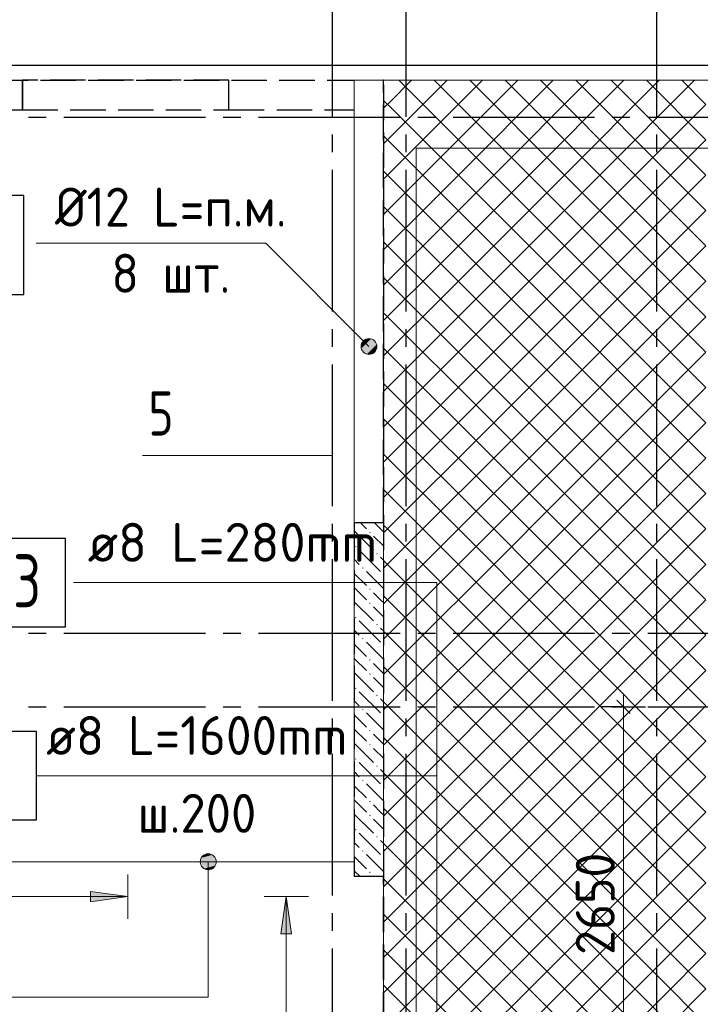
# Model space of a CAD drawing. Header units: millimetres. Extents: x 0 to 50400, y 0 to 39903.
# Tile 14 of 17: x 31196 to 35813, y 26345 to 33024. Entities that reach past the tile are written whole.
import ezdxf

# ---------------------------------------------------------------- set-up
doc = ezdxf.new("R2010")
doc.units = ezdxf.units.MM
doc.linetypes.add('______2', pattern=[324, 240, -84])
doc.linetypes.add('______5', pattern=[1320, 960, -120, 120, -120])
for name, color, linetype, lineweight in [('Standard', 7, 'Continuous', 25), ('ЖБ Перекрытие верхний уровень_1', 7, 'Continuous', 35), ('ЖБ Стена верхний уровень', 7, 'Continuous', 35), ('Общий01', 7, 'Continuous', 13), ('Общий02', 7, 'Continuous', 18), ('Позиционная метка номер позиции', 7, 'Continuous', 13), ('Примечания', 7, 'Continuous', 13), ('Размерная линия_ общее', 7, 'Continuous', 13)]:
    doc.layers.add(name, color=color, linetype=linetype, lineweight=lineweight)
doc.layers.add('Оси', color=7, linetype='______5', true_color=0x656565)
doc.layers.add('Стена фоновая затяжка С-обр.', color=7, linetype='______2', true_color=0xa0a0a0)
doc.layers.add('Поперечное армирование AW фон', color=7, linetype='______2', lineweight=13, true_color=0xa0a0a0)
doc.styles.add('ISOCPEUR', font='txt')

msp = doc.modelspace()

# ---------------------------------------------------------------- hatches: boundary and pattern name
at = {"layer": 'ЖБ Стена верхний уровень', "linetype": 'Continuous', "lineweight": -3, "transparency": 33554687}
for points in [[(33664.9, 32139.4), (33665.1, 32139.6), (33665.1, 32135), (33664.9, 32135.1)], [(33664.9, 31659.4), (33665.1, 31659.6), (33665.1, 31655), (33664.9, 31655.1)], [(33664.9, 31179.4), (33665.1, 31179.6), (33665.1, 31175), (33664.9, 31175.1)], [(33664.9, 30699.4), (33665.1, 30699.6), (33665.1, 30695), (33664.9, 30695.1)], [(33664.9, 30219.4), (33665.1, 30219.6), (33665.1, 30215), (33664.9, 30215.1)], [(33664.9, 29739.4), (33665.1, 29739.6), (33665.1, 29735), (33664.9, 29735.1)], [(33566.8, 29545.3), (33571.6, 29550.1), (33576.4, 29545.3), (33571.6, 29540.5)], [(33470.8, 29449.3), (33475.6, 29454.1), (33480.4, 29449.3), (33475.6, 29444.5)], [(33614.8, 29401.3), (33619.6, 29406.1), (33624.4, 29401.3), (33619.6, 29396.5)], [(33518.8, 29305.3), (33523.6, 29310.1), (33528.4, 29305.3), (33523.6, 29300.5)], [(33662.8, 29257.3), (33665.1, 29259.6), (33665.1, 29255)], [(33566.8, 29161.3), (33571.6, 29166.1), (33576.4, 29161.3), (33571.6, 29156.5)], [(33566.8, 29065.3), (33571.6, 29070.1), (33576.4, 29065.3), (33571.6, 29060.5)], [(33470.8, 28969.3), (33475.6, 28974.1), (33480.4, 28969.3), (33475.6, 28964.5)], [(33614.8, 28921.3), (33619.6, 28926.1), (33624.4, 28921.3), (33619.6, 28916.5)], [(33518.8, 28825.3), (33523.6, 28830.1), (33528.4, 28825.3), (33523.6, 28820.5)], [(33662.8, 28777.3), (33665.1, 28779.6), (33665.1, 28775)], [(33566.8, 28681.3), (33571.6, 28686.1), (33576.4, 28681.3), (33571.6, 28676.5)], [(33566.8, 28585.3), (33571.6, 28590.1), (33576.4, 28585.3), (33571.6, 28580.5)], [(33470.8, 28489.3), (33475.6, 28494.1), (33480.4, 28489.3), (33475.6, 28484.5)], [(33614.8, 28441.3), (33619.6, 28446.1), (33624.4, 28441.3), (33619.6, 28436.5)], [(33518.8, 28345.3), (33523.6, 28350.1), (33528.4, 28345.3), (33523.6, 28340.5)], [(33662.8, 28297.3), (33665.1, 28299.6), (33665.1, 28295)], [(33566.8, 28201.3), (33571.6, 28206.1), (33576.4, 28201.3), (33571.6, 28196.5)], [(33566.8, 28105.3), (33571.6, 28110.1), (33576.4, 28105.3), (33571.6, 28100.5)], [(33470.8, 28009.3), (33475.6, 28014.1), (33480.4, 28009.3), (33475.6, 28004.5)], [(33614.8, 27961.3), (33619.6, 27966.1), (33624.4, 27961.3), (33619.6, 27956.5)], [(33518.8, 27865.3), (33523.6, 27870.1), (33528.4, 27865.3), (33523.6, 27860.5)], [(33662.8, 27817.3), (33665.1, 27819.6), (33665.1, 27815)], [(33566.8, 27721.3), (33571.6, 27726.1), (33576.4, 27721.3), (33571.6, 27716.5)], [(33566.8, 27625.3), (33571.6, 27630.1), (33576.4, 27625.3), (33571.6, 27620.5)], [(33470.8, 27529.3), (33475.6, 27534.1), (33480.4, 27529.3), (33475.6, 27524.5)], [(33614.8, 27481.3), (33619.6, 27486.1), (33624.4, 27481.3), (33619.6, 27476.5)], [(33518.8, 27385.3), (33523.6, 27390.1), (33528.4, 27385.3), (33523.6, 27380.5)], [(33662.8, 27337.3), (33665.1, 27339.6), (33665.1, 27335)], [(33566.8, 27241.3), (33571.6, 27246.1), (33576.4, 27241.3), (33571.6, 27236.5)], [(33664.9, 26859.4), (33665.1, 26859.6), (33665.1, 26855), (33664.9, 26855.1)], [(33664.9, 26379.4), (33665.1, 26379.6), (33665.1, 26375), (33664.9, 26375.1)]]:
    msp.add_hatch(color=7, dxfattribs=at).paths.add_polyline_path(points, flags=16)
at = {"layer": 'Общий02', "linetype": 'Continuous', "lineweight": 13, "transparency": 33554687}
msp.add_hatch(color=7, dxfattribs=at).paths.add_polyline_path([(31676.3, 27111.6), (31928.3, 27075.6), (31676.3, 27039.6)], flags=16)
msp.add_hatch(color=7, dxfattribs=at).paths.add_polyline_path([(33040.3, 26823.6), (33004.3, 27075.6), (32968.3, 26823.6)])
at = {"layer": 'Позиционная метка номер позиции', "linetype": 'Continuous', "lineweight": 13, "transparency": 33554687}
for points in [[(33527.1, 30769), (33579, 30859.1), (33513.4, 30793.4)], [(33513.4, 30793.4), (33579, 30859.1), (33551.5, 30859.1)], [(33513.4, 30793.4), (33551.5, 30859.1), (33513.4, 30820.9)], [(33513.4, 30820.9), (33551.5, 30859.1), (33527.1, 30845.4)], [(33527.1, 30769), (33603.5, 30845.4), (33579, 30859.1)], [(33551.5, 30755.2), (33603.5, 30845.4), (33527.1, 30769)], [(33551.5, 30755.2), (33617.2, 30820.9), (33603.5, 30845.4)], [(33579, 30755.2), (33617.2, 30820.9), (33551.5, 30755.2)], [(33579, 30755.2), (33617.2, 30793.4), (33617.2, 30820.9)], [(33617.2, 30793.4), (33579, 30755.2), (33603.5, 30769)]]:
    msp.add_hatch(color=7, dxfattribs=at).paths.add_polyline_path(points)
at = {"layer": 'Примечания', "linetype": 'Continuous', "lineweight": 13, "transparency": 33554687}
for points in [[(32420.9, 27312.4), (32528.9, 27312.4), (32521.3, 27339.4)], [(32420.9, 27312.4), (32521.3, 27339.4), (32428.4, 27339.4)], [(32428.4, 27339.4), (32521.3, 27339.4), (32501.9, 27358.8)], [(32428.4, 27339.4), (32501.9, 27358.8), (32447.9, 27358.8)], [(32447.9, 27358.8), (32501.9, 27358.8), (32474.9, 27366.4)], [(32428.4, 27285.4), (32528.9, 27312.4), (32420.9, 27312.4)], [(32428.4, 27285.4), (32521.3, 27285.4), (32528.9, 27312.4)], [(32447.9, 27266), (32521.3, 27285.4), (32428.4, 27285.4)], [(32447.9, 27266), (32501.9, 27266), (32521.3, 27285.4)], [(32501.9, 27266), (32447.9, 27266), (32474.9, 27258.4)]]:
    msp.add_hatch(color=7, dxfattribs=at).paths.add_polyline_path(points)

# ---------------------------------------------------------------- linework, layer by layer
at = {"layer": 'Standard', "color": 251, "linetype": '______2', "lineweight": -3, "true_color": 0x656565, "transparency": 33554687}
msp.add_line((30365.1, 32612.4), (33465.1, 32612.4), dxfattribs=at)
at = {"layer": 'Standard', "color": 254, "linetype": 'Continuous', "lineweight": -3, "true_color": 0xc4c4ff, "transparency": 33554687}
msp.add_lwpolyline([(7636.1, 10212.4), (40365.1, 10212.4), (40365.1, 32712.4), (7636.1, 32712.4), (7636.1, 10212.4)], dxfattribs=at)
at = {"layer": 'Standard', "color": 7, "linetype": 'Continuous', "lineweight": 13, "transparency": 33554687}
msp.add_lwpolyline([(33315.1, 30067.5), (32358.1, 30067.5), (32028.1, 30067.5)], dxfattribs=at)
at = {"layer": 'ЖБ Перекрытие верхний уровень_1', "color": 7, "linetype": 'Continuous', "lineweight": 18, "transparency": 33554687}
for p, q in [((33664.9, 32612.4), (33464.9, 32612.4)), ((33664.9, 32612.4), (33465.1, 32612.4)), ((33465.1, 32612.4), (33465.1, 27542.4)), ((33664.9, 10312.4), (33664.9, 32612.4)), ((33664.9, 32612.4), (33664.9, 10312.4)), ((40265.1, 32612.4), (33664.9, 32612.4)), ((33664.9, 10312.4), (33664.9, 32612.4)), ((33465.1, 27542.4), (33464.9, 27542.4)), ((33464.9, 27542.4), (33464.9, 27312.4)), ((33464.9, 27312.4), (30365.1, 27312.4))]:
    msp.add_line(p, q, dxfattribs=at)
at = {"layer": 'ЖБ Перекрытие верхний уровень_1', "color": 254, "linetype": 'Continuous', "lineweight": 18, "transparency": 33554687}
for p, q in [((33768.5, 32612.4), (34411.6, 31969.3)), ((33931.6, 31969.3), (34574.7, 32612.4)), ((34008.5, 32612.4), (34651.6, 31969.3)), ((34171.6, 31969.3), (34814.7, 32612.4)), ((34248.5, 32612.4), (34891.6, 31969.3)), ((34411.6, 31969.3), (35054.7, 32612.4)), ((34488.5, 32612.4), (35131.6, 31969.3)), ((34651.6, 31969.3), (35294.7, 32612.4)), ((34728.5, 32612.4), (35371.6, 31969.3)), ((34891.6, 31969.3), (35534.7, 32612.4)), ((34968.5, 32612.4), (35611.6, 31969.3)), ((35131.6, 31969.3), (35774.7, 32612.4)), ((35208.5, 32612.4), (35851.6, 31969.3)), ((35448.5, 32612.4), (35851.6, 32209.3)), ((35688.5, 32612.4), (35851.6, 32449.3)), ((35371.6, 31969.3), (35851.6, 32449.3)), ((35611.6, 31969.3), (35851.6, 32209.3)), ((33664.9, 31996), (33691.6, 31969.3)), ((33664.9, 31942.6), (33691.6, 31969.3)), ((33931.6, 31969.3), (35851.6, 30049.3)), ((34171.6, 31969.3), (35851.6, 30289.3)), ((34411.6, 31969.3), (35851.6, 30529.3)), ((34651.6, 31969.3), (35851.6, 30769.3)), ((34891.6, 31969.3), (35851.6, 31009.3)), ((35131.6, 31969.3), (35851.6, 31249.3)), ((35371.6, 31969.3), (35851.6, 31489.3)), ((35611.6, 31969.3), (35851.6, 31729.3)), ((34651.6, 29569.3), (35851.6, 30769.3)), ((34891.6, 29569.3), (35851.6, 30529.3)), ((33664.9, 30316), (34411.6, 29569.3)), ((35131.6, 29569.3), (35851.6, 30289.3)), ((33664.9, 30076), (34171.6, 29569.3)), ((35371.6, 29569.3), (35851.6, 30049.3)), ((33664.9, 29836), (33931.6, 29569.3)), ((35611.6, 29569.3), (35851.6, 29809.3)), ((33664.9, 29596), (33691.6, 29569.3)), ((33664.9, 29542.6), (33691.6, 29569.3)), ((33664.9, 29302.6), (33931.6, 29569.3)), ((33664.9, 29062.6), (34171.6, 29569.3)), ((33664.9, 28822.6), (34411.6, 29569.3)), ((34651.6, 29569.3), (35851.6, 28369.3)), ((34891.6, 29569.3), (35851.6, 28609.3)), ((35131.6, 29569.3), (35851.6, 28849.3)), ((35371.6, 29569.3), (35851.6, 29089.3)), ((35611.6, 29569.3), (35851.6, 29329.3)), ((33664.9, 28636), (35131.6, 27169.3)), ((33664.9, 28396), (34891.6, 27169.3)), ((33664.9, 28156), (34651.6, 27169.3)), ((33664.9, 27916), (34411.6, 27169.3)), ((33664.9, 27676), (34171.6, 27169.3)), ((35371.6, 27169.3), (35851.6, 27649.3)), ((33664.9, 27436), (33931.6, 27169.3)), ((35611.6, 27169.3), (35851.6, 27409.3)), ((33664.9, 27196), (33691.6, 27169.3)), ((33664.9, 27142.6), (33691.6, 27169.3)), ((33664.9, 26902.6), (33931.6, 27169.3)), ((33664.9, 26662.6), (34171.6, 27169.3)), ((33664.9, 26422.6), (34411.6, 27169.3)), ((33664.9, 26182.6), (34651.6, 27169.3)), ((33664.9, 25942.6), (34891.6, 27169.3)), ((33664.9, 25702.6), (35131.6, 27169.3)), ((33691.6, 27169.3), (35851.6, 25009.3)), ((33931.6, 27169.3), (35851.6, 25249.3)), ((35371.6, 27169.3), (35851.6, 26689.3)), ((35611.6, 27169.3), (35851.6, 26929.3)), ((33664.9, 26956), (35851.6, 24769.3)), ((33664.9, 26716), (35611.6, 24769.3)), ((33664.9, 26476), (35371.6, 24769.3))]:
    msp.add_line(p, q, dxfattribs=at)
for points in [[(33664.9, 32422.6), (33709.5, 32467.2), (33709.5, 32467.2), (33854.7, 32612.4)], [(33664.9, 32182.6), (33765.8, 32283.5), (33765.8, 32283.5), (34094.7, 32612.4)], [(33691.6, 31969.3), (33822.1, 32099.8), (33822.1, 32099.8), (34334.7, 32612.4)], [(33664.9, 32476), (33725.3, 32415.6), (33725.3, 32415.6), (34171.6, 31969.3)], [(33664.9, 32236), (33831.4, 32069.4), (33831.4, 32069.4), (33931.6, 31969.3)], [(33664.9, 31702.6), (33878.5, 31916.2), (33878.5, 31916.2), (33931.6, 31969.3)], [(33664.9, 31462.6), (33934.8, 31732.5), (33934.8, 31732.5), (34171.6, 31969.3)], [(33664.9, 31222.6), (33991.1, 31548.8), (33991.1, 31548.8), (34411.6, 31969.3)], [(33664.9, 30982.6), (34047.4, 31365.2), (34047.4, 31365.2), (34651.6, 31969.3)], [(33664.9, 30742.6), (34103.8, 31181.5), (34103.8, 31181.5), (34891.6, 31969.3)], [(33664.9, 30502.6), (34160.1, 30997.8), (34160.1, 30997.8), (35131.6, 31969.3)], [(33664.9, 30262.6), (34216.4, 30814.1), (34216.4, 30814.1), (35371.6, 31969.3)], [(33664.9, 30022.6), (34272.8, 30630.5), (34272.8, 30630.5), (35611.6, 31969.3)], [(33664.9, 29782.6), (34329.1, 30446.8), (34329.1, 30446.8), (35851.6, 31969.3)], [(33691.6, 31969.3), (33937.6, 31723.3), (33937.6, 31723.3), (35851.6, 29809.3)], [(33664.9, 31756), (34043.8, 31377.1), (34043.8, 31377.1), (35851.6, 29569.3)], [(33691.6, 29569.3), (34385.4, 30263.1), (34385.4, 30263.1), (35851.6, 31729.3)], [(33664.9, 31516), (34149.9, 31031), (34149.9, 31031), (35611.6, 29569.3)], [(33931.6, 29569.3), (34441.7, 30079.5), (34441.7, 30079.5), (35851.6, 31489.3)], [(33664.9, 31276), (34256.1, 30684.8), (34256.1, 30684.8), (35371.6, 29569.3)], [(34171.6, 29569.3), (34498.1, 29895.8), (34498.1, 29895.8), (35851.6, 31249.3)], [(33664.9, 31036), (34362.3, 30338.6), (34362.3, 30338.6), (35131.6, 29569.3)], [(34411.6, 29569.3), (34554.4, 29712.1), (34554.4, 29712.1), (35851.6, 31009.3)], [(33664.9, 30796), (34468.4, 29992.5), (34468.4, 29992.5), (34891.6, 29569.3)], [(33664.9, 30556), (34574.6, 29646.3), (34574.6, 29646.3), (34651.6, 29569.3)], [(33664.9, 28582.6), (34610.7, 29528.4), (34610.7, 29528.4), (34651.6, 29569.3)], [(33664.9, 28342.6), (34667.1, 29344.8), (34667.1, 29344.8), (34891.6, 29569.3)], [(33664.9, 28102.6), (34723.4, 29161.1), (34723.4, 29161.1), (35131.6, 29569.3)], [(33664.9, 27862.6), (34779.7, 28977.4), (34779.7, 28977.4), (35371.6, 29569.3)], [(33664.9, 27622.6), (34836.1, 28793.8), (34836.1, 28793.8), (35611.6, 29569.3)], [(33664.9, 27382.6), (34892.4, 28610.1), (34892.4, 28610.1), (35851.6, 29569.3)], [(33691.6, 29569.3), (34999.3, 28261.6), (34999.3, 28261.6), (35851.6, 27409.3)], [(33931.6, 29569.3), (34893.1, 28607.8), (34893.1, 28607.8), (35851.6, 27649.3)], [(34171.6, 29569.3), (34786.9, 28954), (34786.9, 28954), (35851.6, 27889.3)], [(34411.6, 29569.3), (34680.8, 29300.1), (34680.8, 29300.1), (35851.6, 28129.3)], [(33664.9, 29356), (35105.4, 27915.5), (35105.4, 27915.5), (35851.6, 27169.3)], [(33691.6, 27169.3), (34948.7, 28426.4), (34948.7, 28426.4), (35851.6, 29329.3)], [(33664.9, 29116), (35211.6, 27569.3), (35211.6, 27569.3), (35611.6, 27169.3)], [(33931.6, 27169.3), (35005, 28242.8), (35005, 28242.8), (35851.6, 29089.3)], [(33664.9, 28876), (35317.8, 27223.1), (35317.8, 27223.1), (35371.6, 27169.3)], [(34171.6, 27169.3), (35061.4, 28059.1), (35061.4, 28059.1), (35851.6, 28849.3)], [(34411.6, 27169.3), (35117.7, 27875.4), (35117.7, 27875.4), (35851.6, 28609.3)], [(34651.6, 27169.3), (35174, 27691.7), (35174, 27691.7), (35851.6, 28369.3)], [(34891.6, 27169.3), (35230.4, 27508.1), (35230.4, 27508.1), (35851.6, 28129.3)], [(35131.6, 27169.3), (35286.7, 27324.4), (35286.7, 27324.4), (35851.6, 27889.3)], [(33664.9, 25462.6), (35343, 27140.7), (35343, 27140.7), (35371.6, 27169.3)], [(33664.9, 25222.6), (35399.4, 26957.1), (35399.4, 26957.1), (35611.6, 27169.3)], [(33664.9, 24982.6), (35455.7, 26773.4), (35455.7, 26773.4), (35851.6, 27169.3)], [(34171.6, 27169.3), (35848.6, 25492.3), (35848.6, 25492.3), (35851.6, 25489.3)], [(34411.6, 27169.3), (35742.4, 25838.5), (35742.4, 25838.5), (35851.6, 25729.3)], [(34651.6, 27169.3), (35636.2, 26184.6), (35636.2, 26184.6), (35851.6, 25969.3)], [(34891.6, 27169.3), (35530.1, 26530.8), (35530.1, 26530.8), (35851.6, 26209.3)], [(35131.6, 27169.3), (35423.9, 26877), (35423.9, 26877), (35851.6, 26449.3)], [(33691.6, 24769.3), (35512, 26589.7), (35512, 26589.7), (35851.6, 26929.3)], [(33931.6, 24769.3), (35568.3, 26406.1), (35568.3, 26406.1), (35851.6, 26689.3)], [(34171.6, 24769.3), (35624.7, 26222.4), (35624.7, 26222.4), (35851.6, 26449.3)]]:
    msp.add_lwpolyline(points, dxfattribs=at)
at = {"layer": 'ЖБ Стена верхний уровень', "color": 253, "linetype": '______2', "lineweight": -3, "true_color": 0xa0a0a0, "transparency": 33554687}
for p, q in [((31214.8, 32412.4), (31214.8, 32612.4)), ((31215.1, 32612.4), (31214.8, 32612.4)), ((32615.1, 32612.4), (31215.1, 32612.4)), ((31215.1, 32612.4), (31215.1, 32412.4)), ((32615.1, 32412.4), (32615.1, 32612.4)), ((33665.1, 32612.4), (33664.9, 32612.4)), ((33664.9, 29612.4), (33664.9, 32612.4)), ((33665.1, 25862.4), (33665.1, 32612.4)), ((30365.1, 32412.4), (31214.8, 32412.4)), ((30365.1, 32412.4), (31215.1, 32412.4)), ((31215.1, 32412.4), (32615.1, 32412.4)), ((32615.1, 32412.4), (33464.9, 32412.4)), ((32615.1, 32412.4), (33464.9, 32412.4)), ((33465.1, 29612.4), (33465.1, 27212.4)), ((33465.1, 29612.4), (33664.9, 29612.4)), ((33664.9, 27212.4), (33465.1, 27212.4)), ((33664.9, 25862.4), (33664.9, 27212.4))]:
    msp.add_line(p, q, dxfattribs=at)
at = {"layer": 'ЖБ Стена верхний уровень', "color": 253, "linetype": 'Continuous', "lineweight": -3, "true_color": 0xa0a0a0, "transparency": 33554687}
for p, q in [((31214.8, 32574.1), (31215.1, 32573.8)), ((33664.9, 32523.9), (33665.1, 32523.8)), ((31215.1, 32477.8), (31214.8, 32478.1)), ((33665.1, 32427.8), (33664.9, 32428)), ((33664.9, 32331.9), (33665.1, 32331.8)), ((33664.9, 32235.9), (33665.1, 32235.8)), ((33664.9, 32043.9), (33665.1, 32043.8)), ((33665.1, 31947.8), (33664.9, 31948)), ((33664.9, 31851.9), (33665.1, 31851.8)), ((33664.9, 31755.9), (33665.1, 31755.8)), ((33664.9, 31563.9), (33665.1, 31563.8)), ((33665.1, 31467.8), (33664.9, 31468)), ((33664.9, 31371.9), (33665.1, 31371.8)), ((33664.9, 31275.9), (33665.1, 31275.8)), ((33664.9, 31083.9), (33665.1, 31083.8)), ((33665.1, 30987.8), (33664.9, 30988)), ((33664.9, 30891.9), (33665.1, 30891.8)), ((33664.9, 30795.9), (33665.1, 30795.8)), ((33664.9, 30603.9), (33665.1, 30603.8)), ((33665.1, 30507.8), (33664.9, 30508)), ((33664.9, 30411.9), (33665.1, 30411.8)), ((33664.9, 30315.9), (33665.1, 30315.8)), ((33664.9, 30123.9), (33665.1, 30123.8)), ((33665.1, 30027.8), (33664.9, 30028)), ((33664.9, 29931.9), (33665.1, 29931.8)), ((33664.9, 29835.9), (33665.1, 29835.8)), ((33504.5, 29612.4), (33547.6, 29569.3)), ((33643.6, 29569.3), (33600.5, 29612.4)), ((33664.9, 29643.9), (33665.1, 29643.8)), ((33465.1, 29555.8), (33595.6, 29425.3)), ((33595.6, 29521.3), (33665.1, 29451.8)), ((33665.1, 29547.8), (33643.6, 29569.3)), ((33499.6, 29425.3), (33643.6, 29281.3)), ((33499.6, 29329.3), (33465.1, 29363.8)), ((33643.6, 29377.3), (33665.1, 29355.8)), ((33465.1, 29267.8), (33547.6, 29185.3)), ((33547.6, 29281.3), (33665.1, 29163.8)), ((33465.1, 29171.8), (33547.6, 29089.3)), ((33643.6, 29089.3), (33595.6, 29137.3)), ((33465.1, 29075.8), (33595.6, 28945.3)), ((33665.1, 29067.8), (33643.6, 29089.3)), ((33595.6, 29041.3), (33665.1, 28971.8)), ((33499.6, 28945.3), (33643.6, 28801.3)), ((33499.6, 28849.3), (33465.1, 28883.8)), ((33643.6, 28897.3), (33665.1, 28875.8)), ((33465.1, 28787.8), (33547.6, 28705.3)), ((33547.6, 28801.3), (33665.1, 28683.8)), ((33465.1, 28691.8), (33547.6, 28609.3)), ((33643.6, 28609.3), (33595.6, 28657.3)), ((33465.1, 28595.8), (33595.6, 28465.3)), ((33665.1, 28587.8), (33643.6, 28609.3)), ((33595.6, 28561.3), (33665.1, 28491.8)), ((33499.6, 28465.3), (33643.6, 28321.3)), ((33499.6, 28369.3), (33465.1, 28403.8)), ((33643.6, 28417.3), (33665.1, 28395.8)), ((33547.6, 28321.3), (33665.1, 28203.8)), ((33465.1, 28307.8), (33547.6, 28225.3)), ((33465.1, 28211.8), (33547.6, 28129.3)), ((33465.1, 28115.8), (33595.6, 27985.3)), ((33643.6, 28129.3), (33595.6, 28177.3)), ((33665.1, 28107.8), (33643.6, 28129.3)), ((33595.6, 28081.3), (33665.1, 28011.8)), ((33499.6, 27985.3), (33643.6, 27841.3)), ((33499.6, 27889.3), (33465.1, 27923.8)), ((33643.6, 27937.3), (33665.1, 27915.8)), ((33465.1, 27827.8), (33547.6, 27745.3)), ((33547.6, 27841.3), (33665.1, 27723.8)), ((33465.1, 27731.8), (33547.6, 27649.3)), ((33643.6, 27649.3), (33595.6, 27697.3)), ((33665.1, 27627.8), (33643.6, 27649.3)), ((33465.1, 27635.8), (33595.6, 27505.3)), ((33595.6, 27601.3), (33665.1, 27531.8)), ((33499.6, 27505.3), (33643.6, 27361.3)), ((33643.6, 27457.3), (33665.1, 27435.8)), ((33499.6, 27409.3), (33465.1, 27443.8)), ((33465.1, 27347.8), (33547.6, 27265.3)), ((33547.6, 27361.3), (33665.1, 27243.8)), ((33465.1, 27251.8), (33504.5, 27212.4)), ((33600.5, 27212.4), (33595.6, 27217.3)), ((33665.1, 27147.8), (33664.9, 27148)), ((33664.9, 27051.9), (33665.1, 27051.8)), ((33664.9, 26955.9), (33665.1, 26955.8)), ((33664.9, 26763.9), (33665.1, 26763.8)), ((33665.1, 26667.8), (33664.9, 26668)), ((33664.9, 26571.9), (33665.1, 26571.8)), ((33664.9, 26475.9), (33665.1, 26475.8))]:
    msp.add_line(p, q, dxfattribs=at)
at = {"layer": 'Общий02', "color": 251, "linetype": 'Continuous', "lineweight": 13, "true_color": 0x494949, "transparency": 33554687}
for p, q in [((31928.3, 26925.6), (31928.3, 27225.6)), ((31676.3, 27075.6), (31658.4, 27075.6)), ((31676.3, 27039.6), (31676.3, 27111.6)), ((31676.3, 27111.6), (31928.3, 27075.6)), ((31928.3, 27075.6), (31676.3, 27039.6)), ((31928.3, 27075.6), (31928.3, 27075.6)), ((31928.3, 27075.6), (31928.3, 27075.6)), ((31928.3, 27075.6), (31928.3, 27075.6)), ((33154.3, 27075.6), (32854.3, 27075.6)), ((33004.3, 27075.6), (32968.3, 26823.6)), ((33004.3, 27075.6), (33004.3, 27075.6)), ((33004.3, 27075.6), (33004.3, 27075.6)), ((33004.3, 27075.6), (33004.3, 27075.6)), ((33040.3, 26823.6), (33004.3, 27075.6)), ((32968.3, 26823.6), (33040.3, 26823.6)), ((33004.3, 26823.6), (33004.3, 26805.6))]:
    msp.add_line(p, q, dxfattribs=at)
for points in [[(40183.1, 32151.4), (33885.1, 32151.4), (33885.1, 10773.4), (39965.1, 10773.4), (39965.1, 32545.4)], [(31928.3, 27075.6), (29904.1, 27075.6), (29904.1, 27361.4), (29674.1, 27361.4), (29674.1, 28273.4), (29904.1, 28273.4), (29904.1, 32151.4), (27195.1, 32151.4), (23595.1, 32151.4), (9073.1, 32151.4)], [(11409.1, 13962.4), (13425.1, 13962.4), (13425.1, 14352.4), (14145.1, 14352.4), (14145.1, 13962.4), (15865.1, 13962.4), (15865.1, 10773.4), (33262, 10773.4), (33262, 20200.4), (32863.1, 20200.4), (32863.1, 21861.4), (29624.3, 21861.4), (29624.3, 24543.2), (33004.3, 24543.2), (33004.3, 27075.6)]]:
    msp.add_lwpolyline(points, dxfattribs=at)
at = {"layer": 'Оси', "color": 8, "linetype": '______5', "lineweight": -3, "transparency": 33554687}
for p, q in [((33315.1, 33324.2), (33315.1, 8909)), ((33815.1, 33324.2), (33815.1, 8909)), ((35515.1, 33324.2), (35515.1, 8909)), ((7736.1, 32362.4), (42962.9, 32362.4)), ((7736.1, 28862.4), (42962.9, 28862.4)), ((7736.1, 28362.4), (42962.9, 28362.4))]:
    msp.add_line(p, q, dxfattribs=at)
at = {"layer": 'Позиционная метка номер позиции', "color": 7, "linetype": 'Continuous', "lineweight": 13, "transparency": 33554687}
for p, q in [((33527.1, 30845.4), (33527.1, 30845.4)), ((33603.5, 30845.4), (33603.5, 30845.4)), ((33527.1, 30769), (33527.1, 30769)), ((33603.5, 30769), (33603.5, 30769))]:
    msp.add_line(p, q, dxfattribs=at)
at = {"layer": 'Позиционная метка номер позиции', "color": 7, "linetype": 'Continuous', "lineweight": 25, "transparency": 33554687}
msp.add_lwpolyline([(30970.9, 31159.2), (31222.9, 31159.2), (31222.9, 31831.2), (30970.9, 31831.2), (30970.9, 31159.2)], dxfattribs=at)
at = {"layer": 'Позиционная метка номер позиции', "color": 7, "linetype": 'Continuous', "lineweight": 13, "transparency": 33554687}
for points in [[(33565.3, 30807.2), (32865.2, 31507.2), (31307.2, 31507.2)], [(34024.6, 27895.8), (34024.6, 29205.8), (31560.6, 29205.8)], [(33564.9, 21612.9), (34024.6, 22072.5), (34024.6, 27860.6), (34024.6, 27895.8), (31309.4, 27895.8)]]:
    msp.add_lwpolyline(points, dxfattribs=at)
msp.add_circle((33565.3, 30807.2), 54, dxfattribs=at)
at = {"layer": 'Поперечное армирование AW фон', "color": 7, "linetype": 'Continuous', "lineweight": 25, "transparency": 33554687}
msp.add_lwpolyline([(30937.4, 27595.8), (31309.4, 27595.8), (31309.4, 28195.8), (30937.4, 28195.8), (30937.4, 27595.8)], dxfattribs=at)
at = {"layer": 'Примечания', "color": 7, "linetype": 'Continuous', "lineweight": 13, "transparency": 33554687}
for p, q in [((32474.9, 27366.4), (32474.9, 27366.4)), ((32420.9, 27312.4), (32420.9, 27312.4)), ((32474.9, 26394.3), (32474.9, 27312.4)), ((32474.9, 27258.4), (32474.9, 27258.4)), ((32528.9, 27312.4), (32528.9, 27312.4)), ((35292.4, 26062.4), (35292.4, 26622.4)), ((27365.5, 26394.3), (32474.9, 26394.3))]:
    msp.add_line(p, q, dxfattribs=at)
msp.add_circle((32474.9, 27312.4), 54, dxfattribs=at)
at = {"layer": 'Размерная линия_ общее', "color": 7, "linetype": 'Continuous', "lineweight": 13, "transparency": 33554687}
for p, q in [((35292.4, 28362.4), (35292.4, 28452.4)), ((35292.4, 25712.4), (35292.4, 28362.4))]:
    msp.add_line(p, q, dxfattribs=at)
at = {"layer": 'Размерная линия_ общее', "color": 7, "linetype": 'Continuous', "lineweight": 25, "transparency": 33554687}
msp.add_line((35337.4, 28317.4), (35247.4, 28407.4), dxfattribs=at)
at = {"layer": 'Размерная линия_ общее', "color": 7, "linetype": 'Continuous', "lineweight": -3, "transparency": 33554687}
for q in [(35142.4, 28362.4), (35238.6, 28362.4), (35442.4, 28362.4)]:
    msp.add_line((35292.4, 28362.4), q, dxfattribs=at)
at = {"layer": 'Стена фоновая затяжка С-обр.', "color": 7, "linetype": 'Continuous', "lineweight": 25, "transparency": 33554687}
msp.add_lwpolyline([(30955.4, 28905.8), (31507.4, 28905.8), (31507.4, 29505.8), (30955.4, 29505.8), (30955.4, 28905.8)], dxfattribs=at)

# ---------------------------------------------------------------- texts
at = {"layer": 'Общий01', "color": 7, "linetype": 'Continuous', "lineweight": 25, "transparency": 33554687, "insert": (32068.8, 30203.1), "char_height": 300, "width": 326.416, "attachment_point": 7, "style": 'ISOCPEUR'}
msp.add_mtext('\\W0.78;5', dxfattribs=at)
at = {"layer": 'Позиционная метка номер позиции', "color": 7, "linetype": 'Continuous', "lineweight": 25, "transparency": 33554687, "char_height": 264, "attachment_point": 7, "style": 'ISOCPEUR'}
for s, insert, width in [('\\W0.94;Ø12 L=п.м.', (31434.8, 31620.6), 1786.412), ('\\W0.94;8 шт.', (31817.6, 31171.8), 1021.939)]:
    msp.add_mtext(s, dxfattribs=dict(at, insert=insert, width=width))
at = {"layer": 'Поперечное армирование AW фон', "color": 7, "linetype": 'Continuous', "lineweight": 13, "transparency": 33554687, "char_height": 264, "attachment_point": 7, "style": 'ISOCPEUR'}
for s, insert, width in [('\\W0.96;ø8 L=1600mm ', (31374.5, 28036.6), 2395.549), ('\\W0.95;ш.200 ', (31994.9, 27508.6), 1154.547)]:
    msp.add_mtext(s, dxfattribs=dict(at, insert=insert, width=width))
at = {"layer": 'Размерная линия_ общее', "color": 7, "linetype": 'Continuous', "lineweight": 25, "transparency": 33554687, "insert": (35232.4, 26681), "char_height": 264, "width": 861.713, "attachment_point": 7, "rotation": 90, "style": 'ISOCPEUR'}
msp.add_mtext('\\W0.93;2650', dxfattribs=at)
at = {"layer": 'Стена фоновая затяжка С-обр.', "color": 7, "linetype": 'Continuous', "lineweight": 13, "transparency": 33554687, "attachment_point": 7, "style": 'ISOCPEUR'}
for s, insert, char_height, width in [('\\W0.98;ø8 L=280mm ', (31656.7, 29346.6), 264, 2266.234), ('\\W0.75;13', (31015.4, 29037.8), 360, 566.727)]:
    msp.add_mtext(s, dxfattribs=dict(at, insert=insert, char_height=char_height, width=width))

doc.saveas('drawing.dxf')
